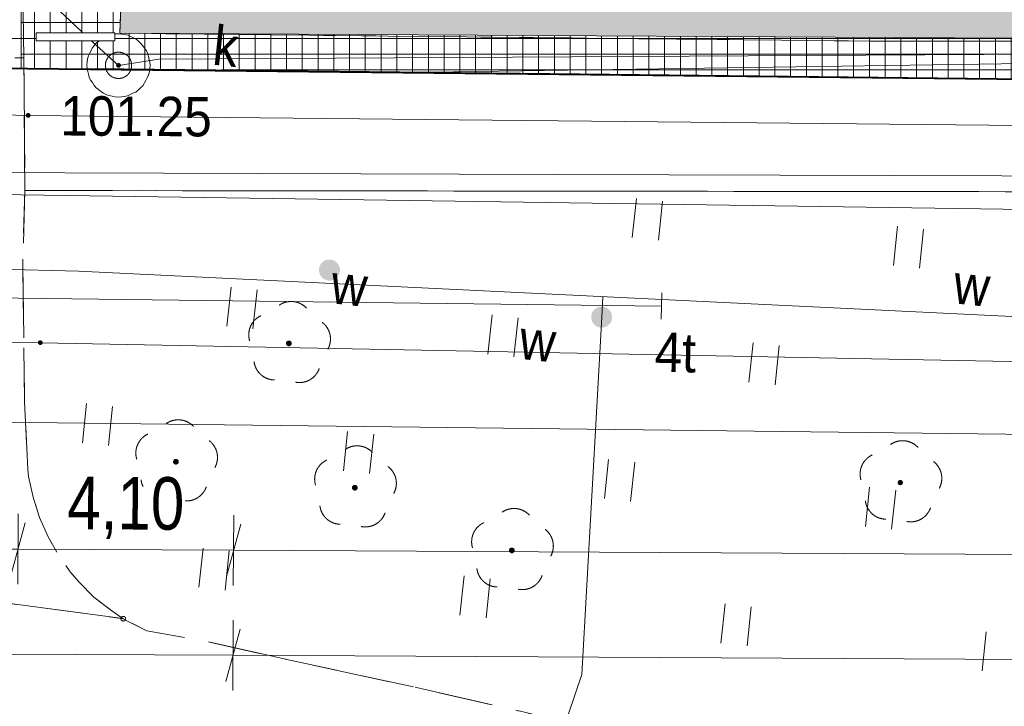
# Model space of a CAD drawing. Header units: millimetres. Extents: x -165388 to 921073, y -295343 to 494042.
# Tile 42 of 117: x 174917 to 193671, y 91679 to 104756. Entities that reach past the tile are written whole.
import ezdxf
from ezdxf.xclip import XClip

# ---------------------------------------------------------------- set-up
doc = ezdxf.new("R2010")
doc.units = ezdxf.units.MM
doc.header["$MEASUREMENT"] = 0
doc.header["$XCLIPFRAME"] = 0
for name, pattern in [('0.5_0.5', [1000, 500, -500]), ('1.0_0.5', [1500, 1000, -500]), ('1.5_0.5', [2000, 1500, -500]), ('Krawędzie ukryte', [2250, 1750, -500]), ('mz1.0_0.5', [1500, 1000, -500]), ('Wipeout_Contour', [1000, 0, -1000])]:
    doc.linetypes.add(name, pattern=pattern)
for name, color, linetype, lineweight in [('20231207_mdcp_Kolska_2-4_6_0_Nr_pióra__1', 7, 'Continuous', 13), ('bg-woz-oz.6640.12006.2023.pge-1_rzut_5_140-Punkty robocze_Nr_pióra__7', 7, 'Continuous', 18), ('bg-woz-oz.6640.12006.2023.pge-1_rzut_5_219-działka ewidencyjna_Nr_pióra__7', 7, 'Continuous', 18), ('bg-woz-oz.6640.12006.2023.pge-1_rzut_5_chodnik (powierzchnia)_Nr_pióra__7', 7, 'Continuous', 18), ('bg-woz-oz.6640.12006.2023.pge-1_rzut_5_jezdnia_Nr_pióra__7', 7, 'Continuous', 18), ('bg-woz-oz.6640.12006.2023.pge-1_rzut_5_krawężnik (linia)_Nr_pióra__7', 7, 'Continuous', 18), ('bg-woz-oz.6640.12006.2023.pge-1_rzut_5_przewód telekomunikacyjny (linia)-Atr1_Nr_pióra__30', 252, 'Continuous', 18), ('bg-woz-oz.6640.12006.2023.pge-1_rzut_5_przewód telekomunikacyjny (linia)_Nr_pióra__30', 252, 'Continuous', 18), ('bg-woz-oz.6640.12006.2023.pge-1_rzut_5_punkt zmiany cech lub źródła danych o położeniu przewodu (sieć wodociągowa)_Nr_pióra__7', 7, 'Continuous', 18), ('bg-woz-oz.6640.12006.2023.pge-1_rzut_5_trawnik (powierzchnia) - symbol_Nr_pióra__7', 7, 'Continuous', 18), ('bg-woz-oz.6640.12006.2023.pge-1_rzut_5_trawnik (powierzchnia)_Nr_pióra__7', 7, 'Continuous', 18), ('bg-woz-oz.6640.12006.2023.pge-1_rzut_5_trawnik_Nr_pióra__7', 7, 'Continuous', 18), ('bg-woz-oz.6640.12006.2023.pge-1_rzut_5_właz okrągły - siec kanalizacyjna (punkt)-Atr17_Nr_pióra__7', 7, 'Continuous', 18), ('bg-woz-oz.6640.12006.2023.pge-1_rzut_5_właz okrągły - siec kanalizacyjna (punkt)_Nr_pióra__7', 7, 'Continuous', 18), ('bg-woz-oz.6640.12006.2023.pge-1_rzut_5_zasuwa - siec wodociągowa (punkt)-Atr17_Nr_pióra__7', 7, 'Continuous', 18), ('Zagospodarowanie - Ogólne_Nr_pióra__1', 7, 'Continuous', 13), ('Zagospodarowanie - Ogólne_Nr_pióra__60', 230, 'Continuous', 40), ('ZD_INNE_Nr_pióra__80', 3, 'Continuous', 20), ('ZD_UTWARDZENIA_Nr_pióra__1', 7, 'Continuous', 13)]:
    doc.layers.add(name, color=color, linetype=linetype, lineweight=lineweight)
for name, color, linetype, lineweight, true_color in [('bg-woz-oz.6640.12006.2023.pge-1_rzut_5_218-kontur użytku gruntowego_Nr_pióra__3', 7, 'Continuous', 18, 0x959595), ('bg-woz-oz.6640.12006.2023.pge-1_rzut_5_drzewo liściaste (punkt)_Nr_pióra__94', 7, 'Continuous', 18, 0x4b4b4b), ('bg-woz-oz.6640.12006.2023.pge-1_rzut_5_drzewo liściaste_Nr_pióra__94', 7, 'Continuous', 18, 0x4b4b4b), ('bg-woz-oz.6640.12006.2023.pge-1_rzut_5_komora podziemna - przewód kanalizacyjny (powierzchnia)_Nr_pióra__34', 7, 'Continuous', 18, 0x4b4b4b), ('bg-woz-oz.6640.12006.2023.pge-1_rzut_5_przewód elektroenergetyczny (linia)_Nr_pióra__1', 7, 'Continuous', 18, 0x4c4c4c), ('bg-woz-oz.6640.12006.2023.pge-1_rzut_5_przewód gazowy (linia)_Nr_pióra__40', 7, 'Continuous', 18, 0xbcbcbc), ('bg-woz-oz.6640.12006.2023.pge-1_rzut_5_przewód kanalizacyjny (linia)_Nr_pióra__34', 7, 'Continuous', 18, 0x4b4b4b), ('bg-woz-oz.6640.12006.2023.pge-1_rzut_5_przewód wodociągowy (linia)_Nr_pióra__5', 7, 'Continuous', 18, 0x1d1d1d), ('bg-woz-oz.6640.12006.2023.pge-1_rzut_5_punkt o określonej wysokości (sieć elektroenergetyczna)-Atr2_Nr_pióra__1', 7, 'Continuous', 18, 0x4c4c4c), ('ZD_DIM_Nr_pióra__48', 7, 'Continuous', 13, 0xa80f02), ('ZD_UTWARDZENIA_Nr_pióra__102', 7, 'Continuous', 13, 0xcccccc), ('ZD_UTWARDZENIA_Nr_pióra__170', 7, 'Continuous', 13, 0x9f9f00), ('ZD_UTWARDZENIA_Nr_pióra__202', 7, 'Continuous', 0, 0xe8e8e8)]:
    doc.layers.add(name, color=color, linetype=linetype, lineweight=lineweight, true_color=true_color)
for name, color, linetype in [('bg-woz-oz.6640.12006.2023.pge-1_rzut_5_drzewo liściaste', 7, 'Continuous'), ('bg-woz-oz.6640.12006.2023.pge-1_rzut_5_drzewo liściaste (punkt)', 7, 'Continuous'), ('bg-woz-oz.6640.12006.2023.pge-1_rzut_5_punkt o określonej wysokości (sieć elektroenergetyczna)', 7, 'Continuous'), ('bg-woz-oz.6640.12006.2023.pge-1_rzut_5_punkt o określonej wysokości (sieć kanalizacyjna)', 7, 'Continuous'), ('bg-woz-oz.6640.12006.2023.pge-1_rzut_5_punkt o określonej wysokości (sieć telekomunikacyjna)', 7, 'Continuous'), ('bg-woz-oz.6640.12006.2023.pge-1_rzut_5_zasuwa - siec wodociągowa (punkt)', 7, 'Continuous'), ('INW_GEO', 7, 'Continuous'), ('Zagospodarowanie - Ogólne', 7, 'Continuous'), ('ZD_DIM', 7, 'Continuous'), ('ZD_INNE', 7, 'Continuous')]:
    doc.layers.add(name, color=color, linetype=linetype)
doc.styles.add('GENERATED_STYLE_1', font='txt')
doc.styles.add('GENERATED_STYLE_4', font='txt')
doc.dimstyles.new('GENERATED_STYLE__2', dxfattribs={"dimtxt": 1000, "dimasz": 678.571429, "dimexe": 0.18, "dimexo": 20, "dimgap": 0.09, "dimtad": 1, "dimlfac": 0.001, "dimzin": 0, "dimdsep": 46, "dimtxsty": 'GENERATED_STYLE_4', "dimblk": 'ARROWHEAD_17', "dimblk1": 'ARROWHEAD_17', "dimblk2": 'ARROWHEAD_17', "dimcen": 0.09, "dimclrd": 256, "dimclre": 256, "dimclrt": 256, "dimadec": 0, "dimazin": 0, "dimtfac": 1, "dimtdec": 4, "dimtmove": 0, "dimatfit": 3, "dimfxl": 0, "dimtolj": 1, "dimtzin": 0, "dimarcsym": 0})
picture_1 = doc.add_image_def('image1.tif', size_in_pixel=(4961, 3508))
pattern_1 = [(0, (0, 0), (0, 300), []), (90, (0, 0), (-300, 0), [])]

# ---------------------------------------------------------------- blocks, each defined once
blk = doc.blocks.new('Rysunek_2_5', base_point=(-8071116842, -4961354755))
at = {"layer": 'bg-woz-oz.6640.12006.2023.pge-1_rzut_5_drzewo liściaste', "linetype": 'Continuous', "lineweight": 0, "true_color": 0x4b4b4b}
for points in [[(180095, 98586, 1), (179995, 98597, 1)], [(177943, 96332, 1), (177844, 96342, 1)], [(181350, 95837, 1), (181250, 95848, 1)], [(184340, 94643, 1), (184240, 94653, 1)]]:
    blk.add_hatch(color=251, dxfattribs=at).paths.add_polyline_path(points)
at = {"layer": 'bg-woz-oz.6640.12006.2023.pge-1_rzut_5_drzewo liściaste (punkt)', "linetype": 'Continuous', "lineweight": 0, "true_color": 0x4b4b4b}
blk.add_hatch(color=251, dxfattribs=at).paths.add_polyline_path([(191739, 95934, 1), (191639, 95945, 1)])
at = {"layer": 'bg-woz-oz.6640.12006.2023.pge-1_rzut_5_punkt o określonej wysokości (sieć elektroenergetyczna)', "linetype": 'Continuous', "lineweight": 0, "true_color": 0x4c4c4c}
blk.add_hatch(color=251, dxfattribs=at).paths.add_polyline_path([(175123, 102929, 1), (175033, 102938, 1)])
at = {"layer": 'bg-woz-oz.6640.12006.2023.pge-1_rzut_5_punkt o określonej wysokości (sieć kanalizacyjna)', "linetype": 'Continuous', "lineweight": 0, "true_color": 0x4b4b4b}
blk.add_hatch(color=251, dxfattribs=at).paths.add_polyline_path([(176844, 103881, 1), (176754, 103891, 1)])
at = {"layer": 'bg-woz-oz.6640.12006.2023.pge-1_rzut_5_punkt o określonej wysokości (sieć telekomunikacyjna)', "linetype": 'Continuous', "lineweight": 18}
blk.add_hatch(color=252, dxfattribs=at).paths.add_polyline_path([(175354, 98600, 1), (175265, 98609, 1)])
at = {"layer": 'bg-woz-oz.6640.12006.2023.pge-1_rzut_5_zasuwa - siec wodociągowa (punkt)', "linetype": 'Continuous', "lineweight": 0, "true_color": 0x000000}
for points in [[(181018, 99977, 1), (180618, 99997, 1)], [(185802, 99102, 1), (186201, 99080, 1)]]:
    blk.add_hatch(color=18, dxfattribs=at).paths.add_polyline_path(points)
at = {"layer": 'bg-woz-oz.6640.12006.2023.pge-1_rzut_5_140-Punkty robocze_Nr_pióra__7', "linetype": 'Continuous'}
for centre in [(180045, 98591), (177893, 96337), (181300, 95842), (184290, 94648), (176890, 93347)]:
    blk.add_circle(centre, 45, dxfattribs=at)
at = {"layer": 'bg-woz-oz.6640.12006.2023.pge-1_rzut_5_218-kontur użytku gruntowego_Nr_pióra__3', "linetype": '0.5_0.5', "flags": 128}
for points in [[(166083, 103925), (244848, 103072)], [(244848, 103072), (166083, 103925)]]:
    blk.add_lwpolyline(points, dxfattribs=at)
at = {"layer": 'bg-woz-oz.6640.12006.2023.pge-1_rzut_5_219-działka ewidencyjna_Nr_pióra__7', "linetype": 'Continuous', "flags": 128}
blk.add_lwpolyline([(166083, 103925), (244848, 103072)], dxfattribs=at)
at = {"layer": 'bg-woz-oz.6640.12006.2023.pge-1_rzut_5_chodnik (powierzchnia)_Nr_pióra__7', "linetype": 'mz1.0_0.5', "flags": 128}
blk.add_lwpolyline([(175016, 101502), (214705, 101455), (220691, 101379), (226616, 101299), (228632, 101345), (252829, 101435), (257008, 101482), (259574, 101409), (261751, 104364), (258273, 104474), (251049, 104451), (249973, 104546), (239700, 104588), (230342, 104451), (230336, 103828), (224735, 103743), (224747, 104325), (224435, 104318), (213968, 104340), (191109, 104348), (176824, 104497), (176916, 107052), (176152, 107053), (175409, 107062), (174954, 107040), (174994, 104029)], close=True, dxfattribs=at)
at = {"layer": 'bg-woz-oz.6640.12006.2023.pge-1_rzut_5_drzewo liściaste (punkt)_Nr_pióra__94', "linetype": 'Continuous'}
for centre, start, end in [((191732, 96337), 43.1738, 124.6298), ((191324, 96103), 115.2098, 196.4498), ((192080, 96022), 331.3538, 52.5938), ((191421, 95642), 187.1228, 268.7728), ((191888, 95592), 259.0308, 340.6808)]:
    blk.add_arc(centre, 400, start, end, dxfattribs=at)
at = {"layer": 'bg-woz-oz.6640.12006.2023.pge-1_rzut_5_drzewo liściaste_Nr_pióra__94', "linetype": 'Continuous'}
for centre, start, end in [((180087, 98989), 43.1738, 124.6298), ((179680, 98755), 115.2098, 196.4498), ((180436, 98674), 331.3538, 52.5938), ((179777, 98294), 187.1228, 268.7728), ((180244, 98244), 259.0308, 340.6808), ((177936, 96735), 43.1738, 124.6298), ((177529, 96501), 115.2098, 196.4498), ((178284, 96420), 331.3538, 52.5938), ((181343, 96240), 43.1738, 124.6298), ((180935, 96006), 115.2098, 196.4498), ((181691, 95925), 331.3538, 52.5938), ((177625, 96040), 187.1228, 268.7728), ((178093, 95990), 259.0308, 340.6808), ((181032, 95545), 187.1228, 268.7728), ((181499, 95495), 259.0308, 340.6808), ((184333, 95046), 43.1738, 124.6298), ((183925, 94812), 115.2098, 196.4498), ((184681, 94731), 331.3538, 52.5938), ((184022, 94351), 187.1228, 268.7728), ((184489, 94301), 259.0308, 340.6808)]:
    blk.add_arc(centre, 400, start, end, dxfattribs=at)
at = {"layer": 'bg-woz-oz.6640.12006.2023.pge-1_rzut_5_jezdnia_Nr_pióra__7', "linetype": '1.5_0.5', "flags": 128}
for points in [[(176890, 93347), (176646, 93514), (176331, 93759), (176049, 94040), (175879, 94239), (175652, 94565), (175458, 94908), (175296, 95277), (175176, 95662), (175087, 96054), (175071, 96186), (175009, 97490), (174974, 100078), (175016, 101502), (174994, 104029), (167819, 104081), (167740, 101274), (167740, 97321), (167668, 96836), (167507, 96361), (167269, 95923), (166965, 95523), (166786, 95352), (166382, 95053), (165944, 94818)], [(167607, 88355), (173254, 87741), (178602, 86878), (183446, 85898), (186382, 85142), (190331, 83885), (194475, 82477), (197208, 81421), (210520, 75744), (213072, 81084), (198617, 87264), (195729, 88287), (190120, 90002), (186953, 90954), (184455, 91583), (182472, 92036), (180182, 92532), (178532, 92900), (177338, 93118), (176985, 93296), (176890, 93347), (165944, 94818)]]:
    blk.add_lwpolyline(points, close=True, dxfattribs=at)
at = {"layer": 'bg-woz-oz.6640.12006.2023.pge-1_rzut_5_komora podziemna - przewód kanalizacyjny (powierzchnia)_Nr_pióra__34', "linetype": 'Continuous', "flags": 128}
blk.add_lwpolyline([(177347, 103647), (177322, 103599), (177296, 103551), (177260, 103495), (177216, 103459), (177171, 103414), (177127, 103378), (177074, 103354), (177021, 103329), (176968, 103305), (176906, 103291), (176856, 103287), (176795, 103283), (176735, 103289), (176676, 103296), (176617, 103312), (176568, 103327), (176511, 103354), (176464, 103389), (176418, 103424), (176371, 103459), (176336, 103503), (176301, 103557), (176266, 103601), (176242, 103664), (176228, 103716), (176213, 103768), (176200, 103829), (176196, 103890), (176202, 103950), (176209, 104009), (176225, 104068), (176250, 104116), (176277, 104173), (176302, 104221), (176337, 104267), (176382, 104313), (176426, 104348), (176470, 104384), (176524, 104418), (176577, 104443), (176629, 104457), (176691, 104471), (176742, 104485), (176803, 104489), (176863, 104483), (176922, 104476), (176981, 104460), (177029, 104435), (177086, 104409), (177134, 104383), (177180, 104348), (177226, 104303), (177261, 104259), (177297, 104215), (177331, 104161), (177356, 104108), (177370, 104056), (177384, 103995), (177398, 103943), (177402, 103882), (177396, 103822), (177389, 103763), (177373, 103704)], close=True, dxfattribs=at)
at = {"layer": 'bg-woz-oz.6640.12006.2023.pge-1_rzut_5_krawężnik (linia)_Nr_pióra__7', "linetype": 'Continuous', "flags": 128}
blk.add_lwpolyline([(174994, 104029), (174954, 107040)], dxfattribs=at)
at = {"layer": 'bg-woz-oz.6640.12006.2023.pge-1_rzut_5_przewód elektroenergetyczny (linia)_Nr_pióra__1', "linetype": 'Continuous', "flags": 128}
for points in [[(146528, 103138), (147608, 102982), (154782, 103111), (155317, 103124), (165119, 103193), (175078, 102933), (195903, 102720), (204332, 102634), (223892, 102445), (233512, 102302), (254176, 102086), (261710, 102005), (262644, 101996)], [(235073, 86044), (232670, 101668), (219649, 101702), (204198, 101753), (185165, 101805), (166386, 101871), (157128, 101915), (148285, 101884), (143376, 102157), (121298, 102595), (99083, 103077)]]:
    blk.add_lwpolyline(points, dxfattribs=at)
at = {"layer": 'bg-woz-oz.6640.12006.2023.pge-1_rzut_5_przewód gazowy (linia)_Nr_pióra__40', "linetype": 'Continuous', "flags": 128}
blk.add_lwpolyline([(-115115, 104340), (-21313, 103872), (35717, 103381), (52273, 103030), (134953, 102011), (203985, 100992), (220481, 100828), (232074, 100706)], dxfattribs=at)
at = {"layer": 'bg-woz-oz.6640.12006.2023.pge-1_rzut_5_przewód kanalizacyjny (linia)_Nr_pióra__34', "linetype": 'Continuous', "flags": 128}
for points in [[(176799, 103886), (176295, 104342), (171569, 108779), (171320, 109269)], [(205200, 103979), (204504, 104154), (177566, 104005), (176799, 103886)], [(145305, 97526), (145869, 97435), (198479, 96803), (199441, 96770)]]:
    blk.add_lwpolyline(points, dxfattribs=at)
at = {"layer": 'bg-woz-oz.6640.12006.2023.pge-1_rzut_5_przewód telekomunikacyjny (linia)_Nr_pióra__30', "linetype": 'Continuous', "flags": 128}
blk.add_lwpolyline([(206188, 97981), (197740, 98169), (175310, 98604), (161006, 98765), (156861, 96020), (149024, 96183), (146450, 96197), (128844, 96137), (113580, 96249), (101964, 96434), (100062, 96044), (99273, 96379), (99033, 97149), (99089, 99175), (99675, 107771), (99795, 111148), (100377, 128172), (100511, 132160), (100610, 135157), (100903, 141381)], dxfattribs=at)
at = {"layer": 'bg-woz-oz.6640.12006.2023.pge-1_rzut_5_przewód wodociągowy (linia)_Nr_pióra__5', "linetype": 'Continuous', "flags": 128}
for points in [[(-113112, 103603), (-112652, 103574), (-37625, 102940), (-34048, 102910), (-26874, 102847), (-23375, 102745), (3309, 102398), (37828, 101959), (79736, 101212), (103032, 100876), (134624, 100527), (143365, 100448), (154879, 100345), (164043, 100271), (176038, 99965), (193947, 99097)], [(171824, 99490), (187141, 99302)], [(186023, 99481), (186002, 99091), (185626, 92283), (181897, 81287)]]:
    blk.add_lwpolyline(points, dxfattribs=at)
at = {"layer": 'bg-woz-oz.6640.12006.2023.pge-1_rzut_5_punkt zmiany cech lub źródła danych o położeniu przewodu (sieć wodociągowa)_Nr_pióra__7', "linetype": 'Continuous'}
blk.add_line((187133, 99052), (187148, 99551), dxfattribs=at)
at = {"layer": 'bg-woz-oz.6640.12006.2023.pge-1_rzut_5_trawnik (powierzchnia) - symbol_Nr_pióra__7', "linetype": 'Continuous'}
for p, q in [((186585, 100607), (186665, 101353)), ((187082, 100554), (187162, 101300)), ((191557, 100076), (191636, 100821)), ((192054, 100023), (192134, 100768)), ((178862, 98918), (178942, 99664)), ((179359, 98865), (179439, 99610)), ((183834, 98387), (183913, 99132)), ((184331, 98334), (184410, 99079)), ((188805, 97855), (188885, 98601)), ((189303, 97802), (189382, 98548)), ((176110, 96698), (176190, 97443)), ((176608, 96644), (176687, 97390)), ((181082, 96166), (181162, 96912)), ((181579, 96113), (181659, 96859)), ((186054, 95635), (186134, 96381)), ((186551, 95582), (186631, 96328)), ((191026, 95104), (191105, 95850)), ((191523, 95051), (191602, 95797)), ((178331, 93946), (178410, 94692)), ((178828, 93893), (178908, 94639)), ((183302, 93415), (183382, 94161)), ((183800, 93362), (183879, 94108)), ((188274, 92884), (188354, 93630)), ((188771, 92831), (188851, 93576)), ((193246, 92353), (193326, 93098))]:
    blk.add_line(p, q, dxfattribs=at)
at = {"layer": 'bg-woz-oz.6640.12006.2023.pge-1_rzut_5_trawnik (powierzchnia)_Nr_pióra__7', "linetype": 'mz1.0_0.5', "flags": 128}
blk.add_lwpolyline([(175016, 101502), (174974, 100078), (175009, 97490), (175071, 96186), (175087, 96054), (175176, 95662), (175296, 95277), (175458, 94908), (175652, 94565), (175879, 94239), (176049, 94040), (176331, 93759), (176646, 93514), (176985, 93296), (177338, 93118), (178532, 92900), (180182, 92532), (182472, 92036), (184455, 91583), (186953, 90954), (190120, 90002), (195729, 88287), (198617, 87264), (213072, 81084), (215311, 86225), (215605, 86907), (227893, 81622), (227539, 87905), (226616, 101299), (220691, 101379), (214705, 101455)], close=True, dxfattribs=at)
at = {"layer": 'bg-woz-oz.6640.12006.2023.pge-1_rzut_5_trawnik_Nr_pióra__7', "linetype": '1.0_0.5', "flags": 128}
blk.add_lwpolyline([(178755, 107036), (176916, 107052), (176824, 104497), (191109, 104348), (213968, 104340), (224435, 104318), (224747, 104325), (224798, 106029), (224560, 106246), (179065, 106269), (179059, 106873)], close=True, dxfattribs=at)
at = {"layer": 'bg-woz-oz.6640.12006.2023.pge-1_rzut_5_właz okrągły - siec kanalizacyjna (punkt)_Nr_pióra__7', "linetype": 'Continuous'}
blk.add_circle((176799, 103886), 250, dxfattribs=at)
at = {"layer": 'bg-woz-oz.6640.12006.2023.pge-1_rzut_5_przewód telekomunikacyjny (linia)-Atr1_Nr_pióra__30', "linetype": 'Continuous', "insert": (187011, 98423), "char_height": 750, "attachment_point": 4, "rotation": 358.8048, "style": 'GENERATED_STYLE_1'}
blk.add_mtext('\\A1;{\\W0.900000x;\\fArial|b0|i0|c238|p38;4t}', dxfattribs=at)
at = {"layer": 'bg-woz-oz.6640.12006.2023.pge-1_rzut_5_punkt o określonej wysokości (sieć elektroenergetyczna)-Atr2_Nr_pióra__1', "linetype": 'Continuous', "insert": (175691, 102921), "char_height": 750, "attachment_point": 4, "rotation": 359.6128, "style": 'GENERATED_STYLE_1'}
blk.add_mtext('\\A1;{\\W0.900000x;\\fArial|b0|i0|c238|p38;101.25}', dxfattribs=at)
at = {"layer": 'bg-woz-oz.6640.12006.2023.pge-1_rzut_5_właz okrągły - siec kanalizacyjna (punkt)-Atr17_Nr_pióra__7', "linetype": 'Continuous', "insert": (178569, 103902), "char_height": 750, "attachment_point": 7, "rotation": 353.9018, "style": 'GENERATED_STYLE_1'}
blk.add_mtext('\\A1;{\\W0.900000x;\\fArial|b0|i0|c238|p38;k}', dxfattribs=at)
at = {"layer": 'bg-woz-oz.6640.12006.2023.pge-1_rzut_5_zasuwa - siec wodociągowa (punkt)-Atr17_Nr_pióra__7', "linetype": 'Continuous', "char_height": 750, "attachment_point": 7, "rotation": 353.9018, "style": 'GENERATED_STYLE_1'}
for insert in [(180817, 99358), (192674, 99358), (184405, 98300)]:
    blk.add_mtext('\\A1;{\\W0.900000x;\\fArial|b0|i0|c238|p38;w}', dxfattribs=dict(at, insert=insert))
blk = doc.blocks.new('Rysunek_3_6', base_point=(188222, 121799))
at = {"layer": '20231207_mdcp_Kolska_2-4_6_0_Nr_pióra__1'}
image = blk.add_image(picture_1, insert=(75928, 59123), size_in_units=(210000, 148500), rotation=-6.09824, dxfattribs=at)
image.set_boundary_path([(-0.5, -0.5), (4960.5, 3507.5)])
blk = doc.blocks.new('*D27')
at = {"layer": 'ZD_DIM_Nr_pióra__48', "linetype": 'Continuous'}
for p, q in [((178853, 94151), (179126, 95149)), ((224611, 93903), (224884, 94902)), ((224751, 95072), (224744, 93733)), ((224747, 94402), (178989, 94650)), ((230248, 94373), (224747, 94402))]:
    blk.add_line(p, q, dxfattribs=at)
at = {"color": 254, "linetype": 'Wipeout_Contour', "lineweight": 0, "ltscale": 892824.437269}
blk.add_wipeout([(200429, 94734), (203309, 94718), (203315, 95718), (200435, 95734)], dxfattribs=at).dxf.layer = 'ZD_DIM'
at = {"layer": 'ZD_DIM_Nr_pióra__48', "insert": (200429, 94734), "char_height": 1000, "attachment_point": 7, "rotation": 359.69, "style": 'GENERATED_STYLE_4'}
blk.add_mtext('\\A1;{\\fArial Narrow|b0|i0|c238|p34;45,76}', dxfattribs=at)
blk = doc.blocks.new('ARROWHEAD_17')
at = {"color": 0, "linetype": 'Continuous', "lineweight": 0}
for p, q in [((-0.188, -0.7), (0.188, 0.7)), ((0, 0), (-1, 0))]:
    blk.add_line(p, q, dxfattribs=at)
blk = doc.blocks.new('*D28')
at = {"layer": 'ZD_DIM_Nr_pióra__48', "linetype": 'Continuous'}
for p, q in [((174890, 95342), (174883, 94002)), ((178993, 95320), (178986, 93980)), ((174750, 94173), (175023, 95171)), ((178853, 94151), (179126, 95149)), ((174887, 94672), (167951, 94710)), ((178989, 94650), (174887, 94672)), ((224747, 94402), (178989, 94650))]:
    blk.add_line(p, q, dxfattribs=at)
at = {"color": 254, "linetype": 'Wipeout_Contour', "lineweight": 0, "ltscale": 804015.873031}
blk.add_wipeout([(175819, 94867), (178059, 94855), (178064, 95855), (175825, 95867)], dxfattribs=at).dxf.layer = 'ZD_DIM'
at = {"layer": 'ZD_DIM_Nr_pióra__48', "insert": (175819, 94867), "char_height": 1000, "attachment_point": 7, "rotation": 359.69, "style": 'GENERATED_STYLE_4'}
blk.add_mtext('\\A1;{\\fArial Narrow|b0|i0|c238|p34;4,10}', dxfattribs=at)
blk = doc.blocks.new('*D29')
at = {"layer": 'ZD_DIM_Nr_pióra__48', "linetype": 'Continuous'}
for p, q in [((167955, 95379), (167948, 94040)), ((174890, 95342), (174883, 94002)), ((167815, 94210), (168088, 95209)), ((174750, 94173), (175023, 95171)), ((174887, 94672), (167951, 94710))]:
    blk.add_line(p, q, dxfattribs=at)
at = {"color": 254, "linetype": 'Wipeout_Contour', "lineweight": 0, "ltscale": 788616.66339}
blk.add_wipeout([(171420, 94891), (173660, 94879), (173665, 95879), (171426, 95891)], dxfattribs=at).dxf.layer = 'ZD_DIM'
at = {"layer": 'ZD_DIM_Nr_pióra__48', "insert": (171420, 94891), "char_height": 1000, "attachment_point": 7, "rotation": 359.69, "style": 'GENERATED_STYLE_4'}
blk.add_mtext('\\A1;{\\fArial Narrow|b0|i0|c238|p34;6,94}', dxfattribs=at)
at = {"color": 254, "linetype": 'Wipeout_Contour', "lineweight": 0, "ltscale": 777008.434232}
blk.add_wipeout([(168086, 94909), (170326, 94897), (170332, 95897), (168092, 95909)], dxfattribs=at).dxf.layer = 'ZD_DIM'
at = {"layer": 'ZD_DIM_Nr_pióra__48', "insert": (168086, 94909), "char_height": 1000, "attachment_point": 7, "rotation": 359.69, "style": 'GENERATED_STYLE_4'}
blk.add_mtext('\\A1;{\\fArial Narrow|b0|i0|c238|p34;1,92}', dxfattribs=at)
blk = doc.blocks.new('*D31')
at = {"layer": 'ZD_DIM_Nr_pióra__48', "linetype": 'Continuous'}
for p, q in [((166015, 91390), (166007, 90050)), ((166148, 91219), (165874, 90221)), ((251000, 90930), (250993, 89591)), ((166011, 90720), (165699, 90722)), ((250996, 90260), (166011, 90720)), ((250860, 89761), (251133, 90760)), ((251309, 90259), (250996, 90260))]:
    blk.add_line(p, q, dxfattribs=at)
at = {"color": 254, "linetype": 'Wipeout_Contour', "lineweight": 0, "ltscale": 910310.633013}
blk.add_wipeout([(207065, 90698), (209945, 90682), (209950, 91682), (207070, 91698)], dxfattribs=at).dxf.layer = 'ZD_DIM'
at = {"layer": 'ZD_DIM_Nr_pióra__48', "insert": (207065, 90698), "char_height": 1000, "attachment_point": 7, "rotation": 359.69, "style": 'GENERATED_STYLE_4'}
blk.add_mtext('\\A1;{\\fArial Narrow|b0|i0|c238|p34;84,99}', dxfattribs=at)
blk = doc.blocks.new('*D32')
at = {"layer": 'ZD_DIM_Nr_pióra__48', "linetype": 'Continuous'}
for p, q in [((178842, 92151), (179115, 93149)), ((251011, 92930), (251004, 91591)), ((251007, 92260), (178978, 92650)), ((250871, 91761), (251144, 92760)), ((251320, 92259), (251007, 92260))]:
    blk.add_line(p, q, dxfattribs=at)
at = {"color": 254, "linetype": 'Wipeout_Contour', "lineweight": 0, "ltscale": 937246.732644}
blk.add_wipeout([(213554, 92663), (216434, 92647), (216439, 93647), (213559, 93663)], dxfattribs=at).dxf.layer = 'ZD_DIM'
at = {"layer": 'ZD_DIM_Nr_pióra__48', "insert": (213554, 92663), "char_height": 1000, "attachment_point": 7, "rotation": 359.69, "style": 'GENERATED_STYLE_4'}
blk.add_mtext('\\A1;{\\fArial Narrow|b0|i0|c238|p34;72,03}', dxfattribs=at)
blk = doc.blocks.new('*D33')
at = {"layer": 'ZD_DIM_Nr_pióra__48', "linetype": 'Continuous'}
for p, q in [((166159, 93219), (165885, 92221)), ((166026, 93390), (166018, 92050)), ((178982, 93320), (178975, 91980)), ((178842, 92151), (179115, 93149)), ((166022, 92720), (165709, 92722)), ((178978, 92650), (166022, 92720)), ((251007, 92260), (178978, 92650))]:
    blk.add_line(p, q, dxfattribs=at)
at = {"color": 254, "linetype": 'Wipeout_Contour', "lineweight": 0, "ltscale": 784643.039132}
blk.add_wipeout([(171061, 92893), (173941, 92877), (173947, 93877), (171067, 93893)], dxfattribs=at).dxf.layer = 'ZD_DIM'
at = {"layer": 'ZD_DIM_Nr_pióra__48', "insert": (171061, 92893), "char_height": 1000, "attachment_point": 7, "rotation": 359.69, "style": 'GENERATED_STYLE_4'}
blk.add_mtext('\\A1;{\\fArial Narrow|b0|i0|c238|p34;12,96}', dxfattribs=at)
blk = doc.blocks.new('*D34')
at = {"layer": 'ZD_DIM_Nr_pióra__48', "linetype": 'Continuous'}
for p, q in [((162367, 106989), (163367, 106721)), ((163536, 106855), (162197, 106855)), ((162867, 103925), (162867, 106855)), ((163536, 103925), (162197, 103925)), ((162367, 104059), (163367, 103791)), ((162867, 103612), (162867, 103925))]:
    blk.add_line(p, q, dxfattribs=at)
at = {"color": 254, "linetype": 'Wipeout_Contour', "lineweight": 0, "ltscale": 773625.048625}
blk.add_wipeout([(162667, 104270), (162667, 106510), (161667, 106510), (161667, 104270)], dxfattribs=at).dxf.layer = 'ZD_DIM'
at = {"layer": 'ZD_DIM_Nr_pióra__48', "insert": (162667, 104270), "char_height": 1000, "attachment_point": 7, "rotation": 90, "style": 'GENERATED_STYLE_4'}
blk.add_mtext('\\A1;{\\fArial Narrow|b0|i0|c238|p34;2,93}', dxfattribs=at)
blk = doc.blocks.new('Linia_16', base_point=(166083, 103925))
at = {"layer": 'Zagospodarowanie - Ogólne_Nr_pióra__60', "linetype": 'Continuous'}
blk.add_line((166083, 103925), (250565, 103007), dxfattribs=at)

msp = doc.modelspace()

# ---------------------------------------------------------------- hatches: boundary and pattern name
at = {"layer": 'ZD_UTWARDZENIA_Nr_pióra__102', "linetype": 'Continuous'}
h = msp.add_hatch(dxfattribs=at)
h.set_pattern_fill('Siatka_30x30', color=256, style=0, pattern_type=2)
h.set_pattern_definition(pattern_1)
h.paths.add_polyline_path([(174980.654, 120000.419), (174946.97, 103824.998), (176899.096, 103820.933), (182739.913, 103755.806), (221879.403, 104327.566), (205207.87, 104343.291), (176824.087, 104496.853), (176916.001, 107051.546), (176924.927, 112783.031), (177428.982, 113453.276), (179075.086, 113521.78), (179075.086, 115077.898), (177668.177, 115127.338), (176932.96, 115588.05), (176932.78, 119996.354, -0.251138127), (178006.767, 122814.871, -0.226890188), (180236.939, 123733.148), (179909.657, 125658.814), (178198.497, 125268.387), (178116.31, 125202.083, 0.132311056), (175854.364, 123377.264, 0.01924314), (175615.036, 123020.114, 0.11860309)])
h = msp.add_hatch(dxfattribs=at)
h.set_pattern_fill('Siatka_30x30', color=256, style=0, pattern_type=2)
h.set_pattern_definition(pattern_1)
h.paths.add_polyline_path([(182739.913, 103755.806), (224803.86, 103286.786), (251065.344, 103001.483), (251047.307, 104753.659), (250307.13, 104742.846), (250315.157, 104194.68), (239351.208, 104238.219), (239362.259, 104582.96), (230342.083, 104451.191), (230335.879, 103828.326), (224778.845, 103743.5), (224747.002, 104324.862), (221879.403, 104327.566)])
at = {"layer": 'ZD_UTWARDZENIA_Nr_pióra__170', "linetype": 'Continuous', "lineweight": 0, "true_color": 0x272700}
h = msp.add_hatch(color=38, dxfattribs=at)
h.paths.add_polyline_path([(176824.087, 104496.853), (205207.87, 104343.291), (221879.403, 104327.566), (224747.002, 104324.862), (224749.088, 104286.774), (224778.845, 103743.5), (224814.779, 106841.905), (230366.029, 106855.142), (179075.086, 106855.142), (179075.086, 113521.78), (177428.982, 113453.276), (176924.927, 112783.031), (176916.001, 107051.546)])
h.paths.add_polyline_path([(179065.059, 106518.729), (179064.961, 106018.911), (224559.941, 105995.689), (224571.378, 106490.996)], flags=0)
at = {"layer": 'ZD_UTWARDZENIA_Nr_pióra__202', "linetype": 'Continuous'}
h = msp.add_hatch(dxfattribs=at)
h.set_pattern_fill('Siatka_60x60', color=256, style=0, pattern_type=2)
h.set_pattern_definition([(0, (0, 0), (0, 600), []), (90, (0, 0), (-600, 0), [])])
h.paths.add_polyline_path([(167814.055, 103905.918), (168017.667, 106976.422), (167998.981, 109199.769, -0.014053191), (167995.619, 120042.703), (168426.884, 123043.871), (169509.273, 127715.32), (174548.619, 141435.744), (175211.572, 143247.438), (179184.39, 142591.681), (178732.941, 139401.588), (180911.61, 139178.88), (180859.259, 138500.603), (190122.269, 137470.733), (190767.319, 143979.037), (202707.615, 142592.732), (202210.1, 138026.1, 0.411558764), (203426.172, 136139.882, 0.418188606), (205859.844, 136986.134), (206443.151, 142163.464), (208868.804, 141882.623), (216565.927, 140991.454), (216510.559, 140239.294, 0.500317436), (218648.767, 138486.769), (220696.845, 138819.614), (223726.628, 138969.305, -0.023335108), (234428.22, 138709.112), (238539.152, 138352.227), (242678.857, 137839.55, -0.619626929), (245575.233, 129273.384, 0.05909041), (250644.333, 128430.104), (250872.457, 124682.938), (244383.084, 124704.174), (244373.691, 124709.242), (244373.691, 124704.174), (242922.295, 124704.174), (242922.295, 125242.436), (242922.295, 125492.319), (235001.152, 125502.647), (230533.907, 125508.472), (230287.106, 125478.772), (230297.472, 121716.381), (224974.323, 121716.126), (224967.525, 125417.795), (224890.851, 125439.061), (224882.182, 125935.475), (205474.113, 125929.612), (203551.956, 125933.037), (193985.45, 125904.885), (193988.424, 125462.064), (193738.339, 125458.109), (193746.79, 125013.753), (193750.349, 121680.244), (180420.216, 121676.021), (180413.242, 121994.581), (180236.939, 123733.148), (179909.657, 125658.814, 0.238336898), (175615.036, 123020.114, 0.11860309), (174980.654, 120000.419), (174962.483, 111274.718), (174946.977, 103828.427)])
h.paths.add_polyline_path([(205472.6, 129313.856), (221570.093, 129374.104), (221646.369, 131970.694), (221763.889, 131952.859), (221878.56, 133827.303), (233180.627, 133911.549), (233330.899, 132049.854), (233317.852, 129386.167), (234995.782, 129277.298, 0.054069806), (238691.672, 129606.534, 0.171384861), (239806.191, 130706.865, 0.350731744), (238605.668, 134543.609, 0.104600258), (234101.048, 135869.654), (222764.023, 135988.212), (221036.891, 135867.493), (219027.429, 135508.936), (205776.938, 132821.373, 0.364218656), (203926.697, 130846.757, 0.420428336)], flags=0)

# ---------------------------------------------------------------- linework, layer by layer
at = {"layer": 'ZD_UTWARDZENIA_Nr_pióra__1', "linetype": 'Continuous', "flags": 128}
msp.add_lwpolyline([(174980.654, 120000.419), (174946.97, 103824.998), (176899.096, 103820.933), (182739.913, 103755.806), (221879.403, 104327.566), (205207.87, 104343.291), (176824.087, 104496.853), (176916.001, 107051.546), (176924.927, 112783.031), (177428.982, 113453.276), (179075.086, 113521.78), (179075.086, 115077.898), (177668.177, 115127.338), (176932.96, 115588.05), (176932.78, 119996.354, -0.251138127), (178006.767, 122814.871, -0.226890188), (180236.939, 123733.148), (179909.657, 125658.814), (178198.497, 125268.387), (178116.31, 125202.083, 0.132311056), (175854.364, 123377.264, 0.01924314), (175615.036, 123020.114, 0.11860309)], format="xyb", close=True, dxfattribs=at)
msp.add_lwpolyline([(182739.913, 103755.806), (224803.86, 103286.786), (251065.344, 103001.483), (251047.307, 104753.659), (250307.13, 104742.846), (250315.157, 104194.68), (239351.208, 104238.219), (239362.259, 104582.96), (230342.083, 104451.191), (230335.879, 103828.326), (224778.845, 103743.5), (224747.002, 104324.862), (221879.403, 104327.566)], close=True, dxfattribs=at)

# ---------------------------------------------------------------- block references
at = {"layer": 'INW_GEO', "color": 151, "linetype": 'Continuous', "lineweight": 13, "true_color": 0x80c2ff}
ref = msp.add_blockref('Rysunek_2_5', (-8071116841.926, -4961354754.727), dxfattribs=at)
XClip(ref).set_block_clipping_path([(-195425.9394250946, -263123.0086484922), (606609.6817159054, -348810.9449165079), (694192.2923495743, 470958.7517303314), (-107843.3287914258, 556646.6879983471)])
at = {"layer": 'ZD_INNE', "color": 151, "linetype": 'Continuous', "lineweight": 13, "true_color": 0x80c2ff}
ref = msp.add_blockref('Rysunek_3_6', (188221.593, 121798.6), dxfattribs=at)
XClip(ref).set_block_clipping_path([(75928.0302199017, 59123.2504848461), (284739.4774660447, 36814.2388748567), (300515.1557528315, 184473.9502032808), (91703.7085066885, 206782.9618132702)])

# ---------------------------------------------------------------- next in the draw order: dimensions: what is measured, and where the dimension line sits
at = {"layer": 'ZD_DIM', "color": 14, "linetype": 'Continuous', "lineweight": 13, "true_color": 0xa80f02}
dim = msp.add_linear_dim(base=(178989.256, 94649.9), p1=(224814.779, 106841.905), p2=(179056.257, 107034.08), angle=179.6900204, dimstyle='GENERATED_STYLE__2', dxfattribs=at)
dim.commit()
dim.dimension.update_dxf_attribs({"geometry": '*D27', "text_midpoint": (202141.86, 95224.65), "dimtype": 160, "text_rotation": 359.6900204})

# ---------------------------------------------------------------- next in the draw order: wipeouts: each hides what was drawn before it
at = {"color": 254, "linetype": 'Wipeout_Contour', "lineweight": 0, "ltscale": 818526.613058}
msp.add_wipeout([(175229.146, 104505.143), (176729.146, 104505.143), (176729.146, 104351.769), (175229.146, 104351.769)], dxfattribs=at).dxf.layer = 'Zagospodarowanie - Ogólne'

# ---------------------------------------------------------------- next in the draw order: linework, layer by layer
at = {"layer": 'Zagospodarowanie - Ogólne_Nr_pióra__1', "linetype": 'Continuous', "flags": 128}
msp.add_lwpolyline([(175229.146, 104505.143), (176729.146, 104505.143), (176729.146, 104351.769), (175229.146, 104351.769)], close=True, dxfattribs=at)

# ---------------------------------------------------------------- next in the draw order: dimensions: what is measured, and where the dimension line sits
at = {"layer": 'ZD_DIM', "color": 14, "linetype": 'Continuous', "lineweight": 13, "true_color": 0xa80f02}
dim = msp.add_linear_dim(base=(174886.752, 94672.095), p1=(179056.257, 107034.08), p2=(174953.664, 107039.946), angle=179.6900204, dimstyle='GENERATED_STYLE__2', dxfattribs=at)
dim.commit()
dim.dimension.update_dxf_attribs({"geometry": '*D28', "text_midpoint": (177152.073, 95359.85), "dimtype": 160, "text_rotation": 359.6900204})

# ---------------------------------------------------------------- next in the draw order: dimensions: what is measured, and where the dimension line sits
dim = msp.add_linear_dim(base=(167951.301, 94709.618), p1=(174953.664, 107039.946), p2=(168017.667, 106976.422), angle=179.6900204, dimstyle='GENERATED_STYLE__2', dxfattribs=at)
dim.commit()
dim.dimension.update_dxf_attribs({"geometry": '*D29', "text_midpoint": (172753.084, 95383.649), "dimtype": 160, "text_rotation": 359.6900204})

# ---------------------------------------------------------------- next in the draw order: dimensions: what is measured, and where the dimension line sits
dim = msp.add_linear_dim(base=(166011.084, 90720.085), p1=(251065.344, 103001.483), p2=(166082.524, 103924.73), angle=179.6900204, dimstyle='GENERATED_STYLE__2', dxfattribs=at)
dim.commit()
dim.dimension.update_dxf_attribs({"geometry": '*D31', "text_midpoint": (208777.241, 91188.721), "dimtype": 160, "text_rotation": 359.6900204})

# ---------------------------------------------------------------- next in the draw order: dimensions: what is measured, and where the dimension line sits
dim = msp.add_linear_dim(base=(178978.436, 92649.959), p1=(251065.344, 103001.483), p2=(179056.257, 107034.08), angle=179.6900204, dimstyle='GENERATED_STYLE__2', dxfattribs=at)
dim.commit()
dim.dimension.update_dxf_attribs({"geometry": '*D32', "text_midpoint": (215266.327, 93153.643), "dimtype": 160, "text_rotation": 359.6900204})

# ---------------------------------------------------------------- next in the draw order: dimensions: what is measured, and where the dimension line sits
dim = msp.add_linear_dim(base=(166021.905, 92720.056), p1=(179056.257, 107034.08), p2=(166082.524, 103924.73), angle=179.6900204, dimstyle='GENERATED_STYLE__2', dxfattribs=at)
dim.commit()
dim.dimension.update_dxf_attribs({"geometry": '*D33', "text_midpoint": (172773.663, 93383.538), "dimtype": 160, "text_rotation": 359.6900204})

# ---------------------------------------------------------------- next in the draw order: dimensions: what is measured, and where the dimension line sits
dim = msp.add_linear_dim(base=(162866.545, 106855.142), p1=(166082.524, 103924.73), p2=(179075.086, 106855.142), angle=90, dimstyle='GENERATED_STYLE__2', dxfattribs=at)
dim.commit()
dim.dimension.update_dxf_attribs({"geometry": '*D34', "text_midpoint": (162166.545, 105600.221), "dimtype": 160, "text_rotation": 90})

# ---------------------------------------------------------------- next in the draw order: linework, layer by layer
at = {"layer": 'ZD_INNE_Nr_pióra__80', "linetype": 'Krawędzie ukryte'}
msp.add_line((251065.344, 103001.483), (166082.524, 103924.73), dxfattribs=at)

# ---------------------------------------------------------------- next in the draw order: block references
at = {"layer": 'Zagospodarowanie - Ogólne', "color": 230, "linetype": 'Continuous', "lineweight": 40}
msp.add_blockref('Linia_16', (166082.524, 103924.73), dxfattribs=at)

doc.saveas('drawing.dxf')
